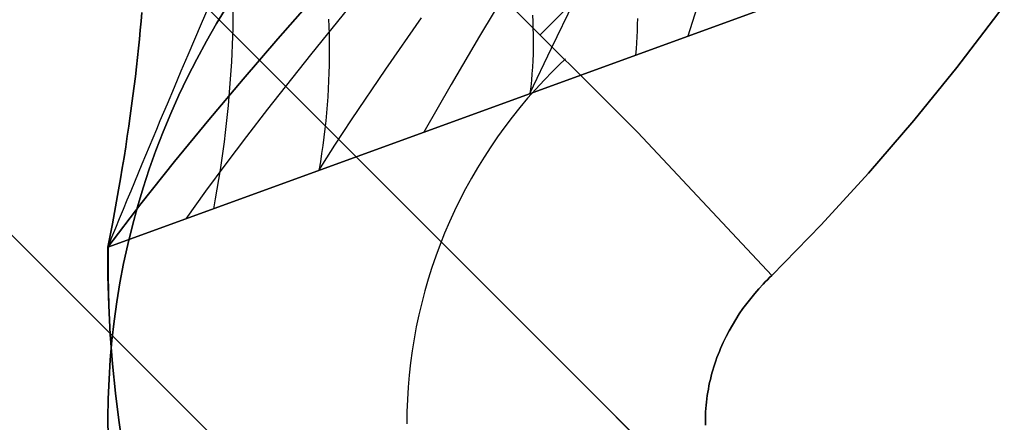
# Model space of a CAD drawing. Header units: millimetres. Extents: x -1030 to 192, y -442 to 180.
# Tile 4 of 256: x -1019.33 to -1016.86, y -418.39 to -417.38. Entities that reach past the tile are written whole.
import ezdxf

# ---------------------------------------------------------------- set-up
doc = ezdxf.new("R2010")
doc.units = ezdxf.units.MM
doc.header["$MEASUREMENT"] = 0
doc.layers.add('OVIDIO 120x60x72h', color=7, linetype='Continuous')

msp = doc.modelspace()

# ---------------------------------------------------------------- linework, layer by layer
at = {"layer": 'OVIDIO 120x60x72h', "extrusion": (0.881185, -0.265561, 0.391139)}
for points in [[(-693.8279, 1029.2328), (-647.5076, 969.1146)], [(-647.5076, 969.1146), (-693.8279, 1029.2328)]]:
    msp.add_lwpolyline(points, dxfattribs=at)
at = {"layer": 'OVIDIO 120x60x72h', "extrusion": (-0.703976, 0.709897, 0.021523)}
for points in [[(1016.7974, 746.3661), (1016.8806, 28.6228), (1016.8893, 26.1756)], [(1016.8893, 26.1756), (1016.8806, 28.6228), (1016.7974, 746.3661)]]:
    msp.add_lwpolyline(points, dxfattribs=at)
at = {"layer": 'OVIDIO 120x60x72h', "extrusion": (0.000231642, 0.999884, 0.015217)}
for points in [[(1019.0141, 761.8683), (1029.9769, 41.778)], [(1017.5141, 761.8513), (1028.477, 41.7542)]]:
    msp.add_lwpolyline(points, dxfattribs=at)
at = {"layer": 'OVIDIO 120x60x72h', "extrusion": (0.999884, 0.000231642, -0.015217)}
for points in [[(-418.5163, 740.0064), (-407.5536, 19.9231)], [(-407.5536, 19.9231), (-418.5163, 740.0064)], [(-408.614, 19.9069), (-419.5767, 739.9903)], [(-419.5767, 739.9903), (-408.614, 19.9069)]]:
    msp.add_lwpolyline(points, dxfattribs=at)
at = {"layer": 'OVIDIO 120x60x72h'}
for points in [[(-995.8984, -440.3181), (-1028.4247, -407.7919)], [(-1028.4247, -407.7919), (-995.8984, -440.3181)], [(-996.4287, -440.8485), (-1028.955, -408.3222)], [(-1001.3785, -434.838), (-1022.9446, -413.2719)], [(-1016.8928, -416.2883), (-1018.0257, -417.4212)], [(-1016.9931, -417.184), (-1019.1115, -417.9551)], [(-1019.1115, -417.9551), (-1016.9931, -417.184)], [(-1019.1115, -417.9551), (-1019.1113, -418.0278), (-1019.1093, -418.1009), (-1019.1055, -418.1742), (-1019.1, -418.2477), (-1019.0925, -418.3213), (-1019.0833, -418.395)], [(-1019.0833, -418.395), (-1019.0925, -418.3213), (-1019.1, -418.2477), (-1019.1055, -418.1742), (-1019.1093, -418.1009), (-1019.1113, -418.0278), (-1019.1115, -417.9551)], [(-1019.111, -417.9549), (-1019.1109, -418.0277), (-1019.1089, -418.1007), (-1019.1052, -418.1741), (-1019.0996, -418.2476), (-1019.0922, -418.3212), (-1019.0829, -418.3948)]]:
    msp.add_lwpolyline(points, dxfattribs=at)
at = {"layer": 'OVIDIO 120x60x72h', "extrusion": (0.015219, -0.015219, 0.999768)}
msp.add_lwpolyline([(-1029.9083, -405.6737), (-1028.8476, -406.734)], dxfattribs=at)
at = {"layer": 'OVIDIO 120x60x72h', "extrusion": (-1.59187e-08, 0, 1)}
for points in [[(-1019.1111, -417.955), (-1016.9931, -417.184)], [(-1016.9931, -417.184), (-1019.1111, -417.955)]]:
    msp.add_lwpolyline(points, dxfattribs=at)
at = {"layer": 'OVIDIO 120x60x72h', "extrusion": (0.018372, -0.007608, 0.999802)}
msp.add_lwpolyline([(-775.7039, 796.521), (-775.7039, 795.0213)], dxfattribs=at)
at = {"layer": 'OVIDIO 120x60x72h', "extrusion": (0, 1, -6.53461e-05)}
for points in [[(1019.1112, 757.051), (1019.1115, 755.551)], [(1019.1115, 755.551), (1019.1112, 757.051)]]:
    msp.add_lwpolyline(points, dxfattribs=at)
at = {"layer": 'OVIDIO 120x60x72h', "extrusion": (0, 1.52165e-08, 1)}
for points in [[(-1018.2325, -420.1054), (-1018.2833, -420.0533), (-1018.3331, -419.9998), (-1018.3818, -419.9448), (-1018.4293, -419.8884), (-1018.4755, -419.8307), (-1018.5205, -419.7716), (-1018.5641, -419.7113), (-1018.6063, -419.6497), (-1018.6471, -419.5869), (-1018.6864, -419.523), (-1018.7242, -419.458), (-1018.7604, -419.3919), (-1018.7949, -419.3249), (-1018.8278, -419.257), (-1018.859, -419.1882), (-1018.8884, -419.1187), (-1018.9161, -419.0484), (-1018.942, -418.9775), (-1018.9661, -418.906), (-1018.9884, -418.8339), (-1019.0088, -418.7615), (-1019.0274, -418.6886), (-1019.0441, -418.6155), (-1019.0589, -418.5421), (-1019.0719, -418.4685), (-1019.083, -418.3949), (-1019.0923, -418.3213), (-1019.0997, -418.2476), (-1019.1053, -418.1741), (-1019.109, -418.1008), (-1019.111, -418.0278), (-1019.1112, -417.955)], [(-1019.1112, -417.955), (-1019.111, -418.0278), (-1019.109, -418.1008), (-1019.1053, -418.1741), (-1019.0997, -418.2476), (-1019.0923, -418.3213), (-1019.083, -418.3949), (-1019.0719, -418.4685), (-1019.0589, -418.5421), (-1019.0441, -418.6155), (-1019.0274, -418.6886), (-1019.0088, -418.7615), (-1018.9884, -418.8339), (-1018.9661, -418.906), (-1018.942, -418.9775), (-1018.9161, -419.0484), (-1018.8884, -419.1187), (-1018.859, -419.1882), (-1018.8278, -419.257), (-1018.7949, -419.3249), (-1018.7604, -419.3919), (-1018.7242, -419.458), (-1018.6864, -419.523), (-1018.6471, -419.5869), (-1018.6063, -419.6497), (-1018.5641, -419.7113), (-1018.5205, -419.7716), (-1018.4755, -419.8307), (-1018.4293, -419.8884), (-1018.3818, -419.9448), (-1018.3331, -419.9998), (-1018.2833, -420.0533), (-1018.2325, -420.1054)]]:
    msp.add_lwpolyline(points, dxfattribs=at)
at = {"layer": 'OVIDIO 120x60x72h'}
for points in [[(-1017.3029, -415.684, 755.4716), (-1017.3021, -415.7357, 755.4729), (-1017.3025, -415.7879, 755.4747), (-1017.304, -415.8405, 755.4769), (-1017.3065, -415.8935, 755.4795), (-1017.3101, -415.9469, 755.4824), (-1017.3146, -416.0007, 755.4857), (-1017.3265, -416.1091, 755.4931), (-1017.3419, -416.2185, 755.5014), (-1017.3605, -416.3288, 755.5104), (-1017.382, -416.4396, 755.5198), (-1017.4061, -416.5508, 755.5293), (-1017.4325, -416.6621, 755.5386), (-1017.4609, -416.7733, 755.5476), (-1017.5224, -416.9945, 755.5632), (-1017.5884, -417.2124, 755.5742), (-1017.6222, -417.3197, 755.5772), (-1017.6563, -417.4254, 755.5783)], [(-1016.305, -416.3886, 755.5783), (-1016.3721, -416.5332, 755.5783), (-1016.4441, -416.6764, 755.5782), (-1016.5211, -416.8181, 755.5781), (-1016.6029, -416.9582, 755.5783), (-1016.6895, -417.0967, 755.5787), (-1016.7812, -417.2337, 755.5791), (-1016.8782, -417.3695, 755.5791), (-1016.9807, -417.5041, 755.5783), (-1017.089, -417.6376, 755.5766), (-1017.2028, -417.7696, 755.5746), (-1017.3217, -417.8992, 755.5728), (-1017.4454, -418.0258, 755.5721)], [(-1017.4454, -418.0258, 755.5721), (-1017.3217, -417.8992, 755.5728), (-1017.2028, -417.7696, 755.5746), (-1017.089, -417.6376, 755.5766), (-1016.9807, -417.5041, 755.5783), (-1016.8782, -417.3695, 755.5791), (-1016.7812, -417.2337, 755.5791), (-1016.6895, -417.0967, 755.5787), (-1016.6029, -416.9582, 755.5783), (-1016.5211, -416.8181, 755.5781), (-1016.4441, -416.6764, 755.5782), (-1016.3721, -416.5332, 755.5783), (-1016.305, -416.3886, 755.5783)], [(-1017.4454, -418.0258, 755.5721), (-1017.7814, -417.6675, 755.5783), (-1018.135, -417.314, 755.5783), (-1018.4056, -417.0459, 755.5906), (-1018.4945, -416.9537, 755.5924)], [(-1018.4945, -416.9537, 755.5924), (-1018.4056, -417.0459, 755.5906), (-1018.135, -417.314, 755.5783), (-1017.7814, -417.6675, 755.5783), (-1017.4454, -418.0258, 755.5721)], [(-1018.1055, -417.3027, 755.5606), (-1018.1788, -417.4254, 755.5703), (-1018.2501, -417.5466, 755.5763), (-1018.3182, -417.6663, 755.5783)], [(-1019.1115, -417.9551, 755.5783), (-1019.0287, -417.8466, 755.5764), (-1018.9442, -417.7402, 755.5708), (-1018.8584, -417.6358, 755.5617), (-1018.7718, -417.5333, 755.5491), (-1018.6848, -417.4325, 755.5334), (-1018.5978, -417.3333, 755.5146)], [(-1018.5978, -417.3333, 755.5146), (-1018.6848, -417.4325, 755.5334), (-1018.7718, -417.5333, 755.5491), (-1018.8584, -417.6358, 755.5617), (-1018.9442, -417.7402, 755.5708), (-1019.0287, -417.8466, 755.5764), (-1019.1115, -417.9551, 755.5783)], [(-1018.8602, -417.3564, 756.164), (-1018.8769, -417.3949, 756.1853), (-1018.8937, -417.4339, 756.2054), (-1018.9108, -417.4735, 756.2241), (-1018.928, -417.5137, 756.2414), (-1018.9453, -417.5546, 756.2572), (-1018.9629, -417.5961, 756.2716), (-1018.9718, -417.6171, 756.2782), (-1018.9807, -417.6383, 756.2845), (-1018.9897, -417.6597, 756.2903), (-1018.9987, -417.6813, 756.2957), (-1019.0078, -417.703, 756.3008), (-1019.0169, -417.7249, 756.3054), (-1019.0261, -417.747, 756.3096), (-1019.0354, -417.7693, 756.3134), (-1019.0447, -417.7918, 756.3168), (-1019.0541, -417.8145, 756.3197), (-1019.0635, -417.8373, 756.3222), (-1019.073, -417.8604, 756.3243), (-1019.0826, -417.8837, 756.3259), (-1019.0922, -417.9072, 756.3271), (-1019.1019, -417.9309, 756.3278), (-1019.1117, -417.9548, 756.328)], [(-1018.8123, -417.3504, 755.5842), (-1018.8388, -417.3941, 755.583), (-1018.8641, -417.4384, 755.5818), (-1018.8883, -417.4831, 755.5807), (-1018.9113, -417.5283, 755.5797), (-1018.933, -417.5739, 755.5787), (-1018.9536, -417.6198, 755.578), (-1018.9728, -417.666, 755.5773), (-1018.9907, -417.7124, 755.5769), (-1019.0074, -417.7591, 755.5765), (-1019.0228, -417.8061, 755.5763), (-1019.0369, -417.8533, 755.5762), (-1019.0498, -417.9007, 755.5761), (-1019.0614, -417.9483, 755.5762), (-1019.0718, -417.9961, 755.5763), (-1019.081, -418.0441, 755.5765), (-1019.0889, -418.0922, 755.5767), (-1019.0956, -418.1405, 755.577), (-1019.1011, -418.1889, 755.5773), (-1019.1054, -418.2375, 755.5776), (-1019.1085, -418.2862, 755.5778), (-1019.1104, -418.335, 755.5781), (-1019.1111, -418.3838, 755.5783), (-1019.1107, -418.4327, 755.5785)], [(-1019.1107, -418.4327, 755.5785), (-1019.1111, -418.3838, 755.5783), (-1019.1104, -418.335, 755.5781), (-1019.1085, -418.2862, 755.5778), (-1019.1054, -418.2375, 755.5776), (-1019.1011, -418.1889, 755.5773), (-1019.0956, -418.1405, 755.577), (-1019.0889, -418.0922, 755.5767), (-1019.081, -418.0441, 755.5765), (-1019.0718, -417.9961, 755.5763), (-1019.0614, -417.9483, 755.5762), (-1019.0498, -417.9007, 755.5761), (-1019.0369, -417.8533, 755.5762), (-1019.0228, -417.8061, 755.5763), (-1019.0074, -417.7591, 755.5765), (-1018.9907, -417.7124, 755.5769), (-1018.9728, -417.666, 755.5773), (-1018.9536, -417.6198, 755.578), (-1018.933, -417.5739, 755.5787), (-1018.9113, -417.5283, 755.5797), (-1018.8883, -417.4831, 755.5807), (-1018.8641, -417.4384, 755.5818), (-1018.8388, -417.3941, 755.583), (-1018.8123, -417.3504, 755.5842)], [(-1018.4927, -417.3364, 755.5358), (-1018.6025, -417.4725, 755.5544), (-1018.7105, -417.609, 755.5677), (-1018.7633, -417.6774, 755.5723), (-1018.8152, -417.746, 755.5756), (-1018.866, -417.8148, 755.5776), (-1018.9155, -417.8838, 755.5783)], [(-1017.9431, -417.341, 755.5712), (-1017.9991, -417.4564, 755.5765), (-1018.0534, -417.57, 755.5783)], [(-1019.1112, -417.955, 757.0783), (-1019.1054, -417.9255, 757.0779), (-1019.0998, -417.8964, 757.0767), (-1019.0945, -417.8677, 757.0746), (-1019.0893, -417.8393, 757.0718), (-1019.0844, -417.8114, 757.0682), (-1019.0797, -417.7838, 757.0638), (-1019.0751, -417.7565, 757.0586), (-1019.0708, -417.7296, 757.0527), (-1019.0666, -417.7031, 757.046), (-1019.0627, -417.6769, 757.0386), (-1019.0589, -417.6511, 757.0305), (-1019.0552, -417.6256, 757.0216), (-1019.0518, -417.6004, 757.0121), (-1019.0485, -417.5756, 757.0019), (-1019.0454, -417.5511, 756.9909), (-1019.0424, -417.5269, 756.9794), (-1019.0396, -417.503, 756.9671), (-1019.037, -417.4794, 756.9542), (-1019.0345, -417.4562, 756.9407), (-1019.0321, -417.4332, 756.9265), (-1019.0299, -417.4105, 756.9117), (-1019.0278, -417.3882, 756.8963), (-1019.0258, -417.3661, 756.8804)], [(-1019.0258, -417.3661, 756.8804), (-1019.0278, -417.3882, 756.8963), (-1019.0299, -417.4105, 756.9117), (-1019.0321, -417.4332, 756.9265), (-1019.0345, -417.4562, 756.9407), (-1019.037, -417.4794, 756.9542), (-1019.0396, -417.503, 756.9671), (-1019.0424, -417.5269, 756.9794), (-1019.0454, -417.5511, 756.9909), (-1019.0485, -417.5756, 757.0019), (-1019.0518, -417.6004, 757.0121), (-1019.0552, -417.6256, 757.0216), (-1019.0589, -417.6511, 757.0305), (-1019.0627, -417.6769, 757.0386), (-1019.0666, -417.7031, 757.046), (-1019.0708, -417.7296, 757.0527), (-1019.0751, -417.7565, 757.0586), (-1019.0797, -417.7838, 757.0638), (-1019.0844, -417.8114, 757.0682), (-1019.0893, -417.8393, 757.0718), (-1019.0945, -417.8677, 757.0746), (-1019.0998, -417.8964, 757.0767), (-1019.1054, -417.9255, 757.0779), (-1019.1112, -417.955, 757.0783)], [(-1018.7976, -417.3653, 756.9256), (-1018.7978, -417.3857, 756.9385), (-1018.7982, -417.4063, 756.9509), (-1018.7988, -417.427, 756.9628), (-1018.7995, -417.4479, 756.9742), (-1018.8004, -417.469, 756.985), (-1018.8014, -417.4903, 756.9953), (-1018.8027, -417.5118, 757.005), (-1018.8041, -417.5335, 757.0142), (-1018.8058, -417.5553, 757.0227), (-1018.8076, -417.5774, 757.0308), (-1018.8096, -417.5997, 757.0382), (-1018.8119, -417.6221, 757.045), (-1018.8143, -417.6448, 757.0512), (-1018.817, -417.6677, 757.0568), (-1018.8199, -417.6908, 757.0618), (-1018.823, -417.7141, 757.0661), (-1018.8263, -417.7376, 757.0698), (-1018.8298, -417.7613, 757.0728), (-1018.8336, -417.7853, 757.0752), (-1018.8377, -417.8095, 757.0769), (-1018.8419, -417.8339, 757.078), (-1018.8464, -417.8586, 757.0783)], [(-1018.3255, -417.3795, 755.5592), (-1018.4146, -417.5081, 755.5698), (-1018.5008, -417.6358, 755.5762), (-1018.5425, -417.6994, 755.5778), (-1018.583, -417.7627, 755.5783)], [(-1018.5576, -417.3829, 756.9833), (-1018.5568, -417.4019, 756.9926), (-1018.5563, -417.421, 757.0015), (-1018.5559, -417.4402, 757.01), (-1018.5558, -417.4595, 757.018), (-1018.5559, -417.4789, 757.0255), (-1018.5562, -417.4984, 757.0326), (-1018.5567, -417.518, 757.0391), (-1018.5575, -417.5378, 757.0452), (-1018.5584, -417.5576, 757.0509), (-1018.5596, -417.5775, 757.056), (-1018.5611, -417.5976, 757.0606), (-1018.5628, -417.6178, 757.0647), (-1018.5647, -417.6381, 757.0682), (-1018.5669, -417.6585, 757.0713), (-1018.5693, -417.679, 757.0738), (-1018.572, -417.6996, 757.0758), (-1018.575, -417.7203, 757.0772), (-1018.5782, -417.7412, 757.078), (-1018.5817, -417.7622, 757.0783)], [(-1018.0462, -417.3727, 757.0567), (-1018.0453, -417.389, 757.0601), (-1018.0446, -417.4053, 757.0632), (-1018.0442, -417.4216, 757.066), (-1018.044, -417.4379, 757.0685), (-1018.0441, -417.4543, 757.0708), (-1018.0444, -417.4707, 757.0727), (-1018.0451, -417.4871, 757.0744), (-1018.0459, -417.5035, 757.0758), (-1018.0471, -417.52, 757.0769), (-1018.0485, -417.5365, 757.0777), (-1018.0502, -417.553, 757.0781), (-1018.0522, -417.5695, 757.0783)], [(-1017.7827, -417.3815, 757.0749), (-1017.7829, -417.3967, 757.076), (-1017.7833, -417.412, 757.0768), (-1017.7839, -417.4272, 757.0775), (-1017.7848, -417.4425, 757.0779), (-1017.786, -417.4578, 757.0782), (-1017.7874, -417.4731, 757.0783)], [(-1017.9632, -417.483, 755.5622), (-1017.9794, -417.4984, 755.5622), (-1017.9954, -417.5141, 755.5622), (-1018.0168, -417.536, 755.5622), (-1018.0376, -417.5585, 755.5622), (-1018.058, -417.5815, 755.5622), (-1018.0777, -417.605, 755.5622), (-1018.0969, -417.629, 755.5623), (-1018.1154, -417.6534, 755.5623), (-1018.1334, -417.6783, 755.5624), (-1018.1507, -417.7036, 755.5625), (-1018.1675, -417.7293, 755.5626), (-1018.1836, -417.7555, 755.5626), (-1018.199, -417.782, 755.5627), (-1018.2138, -417.8088, 755.5629), (-1018.228, -417.8361, 755.563), (-1018.2415, -417.8636, 755.5631), (-1018.2542, -417.8915, 755.5632), (-1018.2663, -417.9197, 755.5634), (-1018.2777, -417.9482, 755.5635), (-1018.2884, -417.977, 755.5637), (-1018.2984, -418.006, 755.5639), (-1018.3076, -418.0352, 755.5641), (-1018.3161, -418.0647, 755.5643), (-1018.3239, -418.0944, 755.5645), (-1018.331, -418.1243, 755.5647), (-1018.3374, -418.1543, 755.5649), (-1018.343, -418.1845, 755.5651), (-1018.3478, -418.2148, 755.5653), (-1018.352, -418.2452, 755.5656), (-1018.3554, -418.2757, 755.5658), (-1018.358, -418.3062, 755.5661), (-1018.3599, -418.3369, 755.5663), (-1018.361, -418.3675, 755.5666), (-1018.3614, -418.3982, 755.5669)], [(-1017.6121, -418.401, 755.553), (-1017.6121, -418.3926, 755.5525), (-1017.612, -418.3844, 755.5519), (-1017.6117, -418.3761, 755.5514), (-1017.6113, -418.3678, 755.5509), (-1017.6108, -418.3596, 755.5504), (-1017.6101, -418.3514, 755.55), (-1017.6093, -418.3432, 755.5496), (-1017.6083, -418.335, 755.5492), (-1017.6072, -418.3269, 755.5489), (-1017.6059, -418.3188, 755.5487), (-1017.6045, -418.3107, 755.5485), (-1017.603, -418.3027, 755.5483), (-1017.6013, -418.2946, 755.5482), (-1017.5995, -418.2867, 755.5482), (-1017.5975, -418.2787, 755.5482), (-1017.5954, -418.2708, 755.5483), (-1017.5932, -418.2629, 755.5484), (-1017.5908, -418.255, 755.5486), (-1017.5883, -418.2472, 755.5489), (-1017.5857, -418.2395, 755.5493), (-1017.5829, -418.2317, 755.5498), (-1017.58, -418.2241, 755.5503), (-1017.5769, -418.2164, 755.5509), (-1017.5738, -418.2088, 755.5515), (-1017.5671, -418.1938, 755.553), (-1017.5599, -418.179, 755.5547), (-1017.5523, -418.1644, 755.5565), (-1017.5442, -418.1501, 755.5583), (-1017.5357, -418.1361, 755.5603), (-1017.5269, -418.1224, 755.5622), (-1017.5177, -418.109, 755.5641), (-1017.5082, -418.0959, 755.5658), (-1017.4983, -418.0832, 755.5675), (-1017.4882, -418.0709, 755.569), (-1017.4779, -418.059, 755.5702), (-1017.4672, -418.0475, 755.5711), (-1017.4619, -418.0419, 755.5715), (-1017.4564, -418.0364, 755.5718), (-1017.4509, -418.0311, 755.572), (-1017.4454, -418.0258, 755.5721)], [(-1017.4454, -418.0258, 755.5721), (-1017.4509, -418.0311, 755.572), (-1017.4564, -418.0364, 755.5718), (-1017.4619, -418.0419, 755.5715), (-1017.4672, -418.0475, 755.5711), (-1017.4779, -418.059, 755.5702), (-1017.4882, -418.0709, 755.569), (-1017.4983, -418.0832, 755.5675), (-1017.5082, -418.0959, 755.5658), (-1017.5177, -418.109, 755.5641), (-1017.5269, -418.1224, 755.5622), (-1017.5357, -418.1361, 755.5603), (-1017.5442, -418.1501, 755.5583), (-1017.5523, -418.1644, 755.5565), (-1017.5599, -418.179, 755.5547), (-1017.5671, -418.1938, 755.553), (-1017.5738, -418.2088, 755.5515), (-1017.5769, -418.2164, 755.5509), (-1017.58, -418.2241, 755.5503), (-1017.5829, -418.2317, 755.5498), (-1017.5857, -418.2395, 755.5493), (-1017.5883, -418.2472, 755.5489), (-1017.5908, -418.255, 755.5486), (-1017.5932, -418.2629, 755.5484), (-1017.5954, -418.2708, 755.5483), (-1017.5975, -418.2787, 755.5482), (-1017.5995, -418.2867, 755.5482), (-1017.6013, -418.2946, 755.5482), (-1017.603, -418.3027, 755.5483), (-1017.6045, -418.3107, 755.5485), (-1017.6059, -418.3188, 755.5487), (-1017.6072, -418.3269, 755.5489), (-1017.6083, -418.335, 755.5492), (-1017.6093, -418.3432, 755.5496), (-1017.6101, -418.3514, 755.55), (-1017.6108, -418.3596, 755.5504), (-1017.6113, -418.3678, 755.5509), (-1017.6117, -418.3761, 755.5514), (-1017.612, -418.3844, 755.5519), (-1017.6121, -418.3926, 755.5525), (-1017.6121, -418.401, 755.553)]]:
    msp.add_polyline3d(points, dxfattribs=at)

doc.saveas('drawing.dxf')
